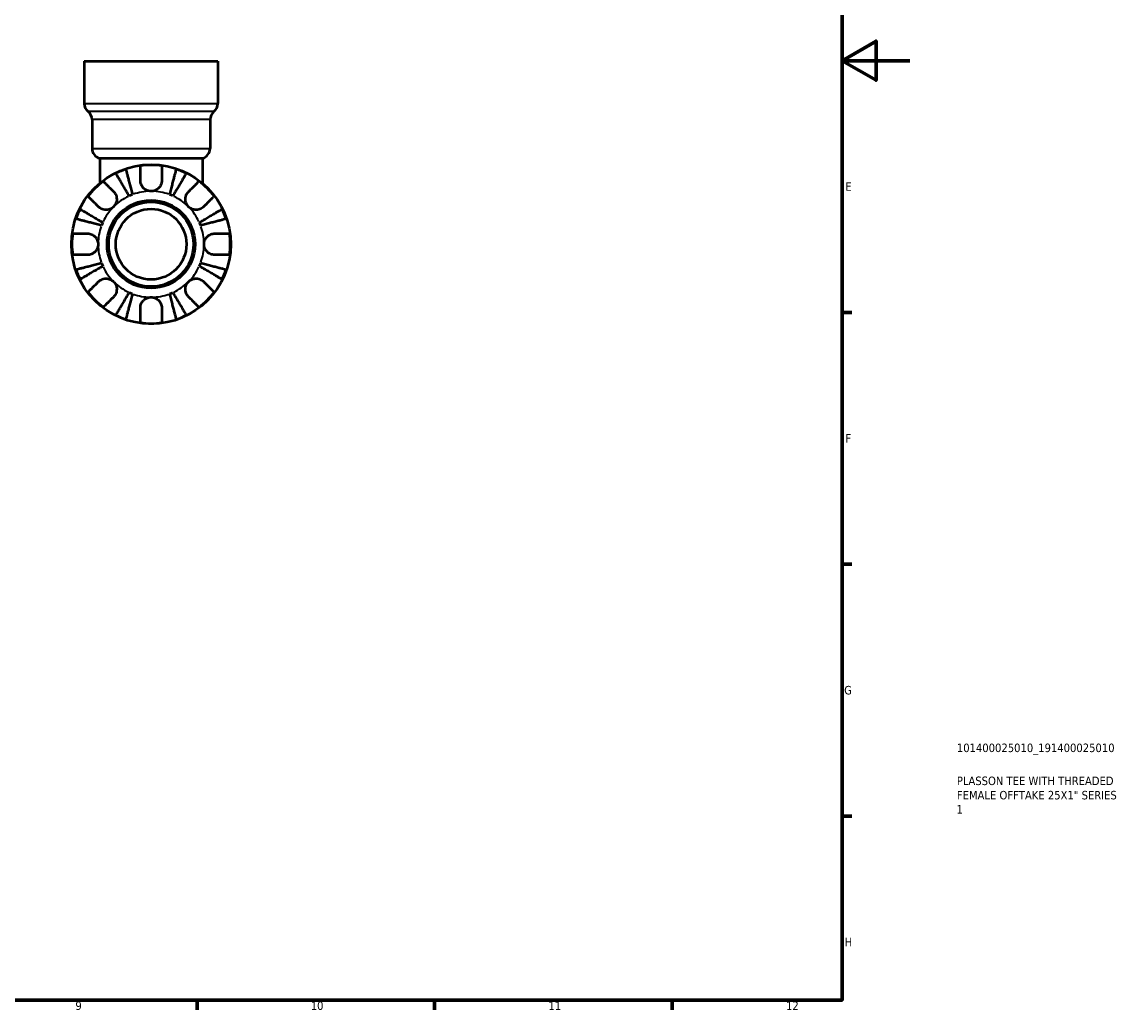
# Model space of a CAD drawing. Header units: millimetres. Extents: x 0 to 905, y 0 to 693.
# Tile 8 of 10: x 579 to 905, y 17 to 308. Entities that reach past the tile are written whole.
import ezdxf

# ---------------------------------------------------------------- set-up
doc = ezdxf.new("R2010")
doc.units = ezdxf.units.MM
for name, color, linetype, lineweight in [('Border (ISO)', 7, 'Continuous', 70), ('Title (ISO)', 7, 'Continuous', 50), ('Visible (ISO)', 7, 'Continuous', 50), ('Visible Narrow (ISO)', 7, 'Continuous', 35)]:
    doc.layers.add(name, color=color, linetype=linetype, lineweight=lineweight)
doc.styles.add('Note Text (ISO)', font='tahoma.ttf')

# ---------------------------------------------------------------- blocks, each defined once
blk = doc.blocks.new('Borders Default Border')
at = {"layer": 'Border (ISO)'}
for p, q in [((821, 222.75), (823.9, 222.75)), ((821, 148.5), (823.9, 148.5)), ((821, 74.25), (823.9, 74.25)), ((630.75, 20), (630.75, 17.1)), ((700.83, 20), (700.83, 17.1)), ((770.92, 20), (770.92, 17.1))]:
    blk.add_line(p, q, dxfattribs=at)
at = {"layer": 'Border (ISO)', "flags": 128}
for points in [[(20, 20), (20, 574), (821, 574), (821, 20), (20, 20)], [(841, 297), (821, 297), (831, 302.77), (831, 291.23), (821, 297)]]:
    blk.add_lwpolyline(points, dxfattribs=at)
at = {"layer": 'Border (ISO)', "color": 232, "true_color": 0xca0064, "char_height": 2.5, "attachment_point": 7, "style": 'Note Text (ISO)'}
for s, insert in [('E', (821.94, 258.63)), ('F', (822, 184.38)), ('G', (821.61, 110.08)), ('H', (821.74, 35.88)), ('9', (594.88, 17.05)), ('10', (664.29, 17.05)), ('11', (734.37, 17.1)), ('12', (804.46, 17.1))]:
    blk.add_mtext(s, dxfattribs=dict(at, insert=insert))
blk = doc.blocks.new('Title Blocks ISO')
at = {"layer": 'Title (ISO)', "color": 232, "true_color": 0xca0064, "style": 'Note Text (ISO)'}
for tag, p in [('PART_NUMBER_001', (33.84, 73.13)), ('DESCRIPTION_001', (33.84, 63.4)), ('DESCRIPTION_002', (33.84, 59.18)), ('DESCRIPTION_003', (33.71, 55))]:
    blk.add_attdef(tag, p, '', height=2.5, dxfattribs=at)

msp = doc.modelspace()

# ---------------------------------------------------------------- linework, layer by layer
at = {"layer": 'Visible (ISO)'}
for p, q in [((597.512, 296.877), (636.89, 296.877)), ((597.512, 296.877), (597.512, 284.339)), ((636.89, 296.877), (636.89, 284.339)), ((599.783, 279.61), (599.783, 271.14)), ((634.618, 279.61), (634.618, 271.14)), ((602.055, 268.207), (632.346, 268.207)), ((602.055, 268.207), (602.055, 260.846)), ((632.346, 268.207), (632.346, 260.846))]:
    msp.add_line(p, q, dxfattribs=at)
for radius in [23.5, 12.97, 12.5, 10.417]:
    msp.add_circle((617.201, 242.877), radius, dxfattribs=at)
for centre, radius, start, end in [((600.541, 284.339), 3.029, 180, 231.31781), ((633.861, 284.339), 3.029, 308.68219, 0), ((596.754, 279.61), 3.029, 0, 51.31781), ((637.647, 279.61), 3.029, 128.68219, 180), ((602.812, 271.14), 3.029, 180, 255.52249), ((631.589, 271.14), 3.029, 284.47751, 0), ((617.201, 242.877), 23.341, 108.62342, 116.37658), ((617.201, 242.877), 23.341, 82.24391, 97.75609), ((617.201, 242.877), 23.341, 63.62342, 71.37658), ((617.201, 242.877), 23.341, 127.24391, 142.75609), ((617.201, 242.877), 23.341, 37.24391, 52.75609), ((617.201, 242.877), 15.625, 110.66622, 114.33378), ((617.201, 242.877), 15.625, 65.66622, 69.33378), ((617.201, 242.877), 23.341, 153.62342, 161.37658), ((617.201, 242.877), 23.341, 18.62342, 26.37658), ((617.201, 242.877), 15.625, 155.66622, 159.33378), ((617.201, 242.877), 15.625, 20.66622, 24.33378), ((617.201, 242.877), 23.341, 172.24391, 187.75609), ((617.201, 242.877), 23.341, 352.24391, 7.75609), ((617.201, 242.877), 23.341, 198.62342, 206.37658), ((617.201, 242.877), 15.625, 200.66622, 204.33378), ((617.201, 242.877), 15.625, 335.66622, 339.33378), ((617.201, 242.877), 23.341, 333.62342, 341.37658), ((617.201, 242.877), 23.341, 217.24391, 232.75609), ((617.201, 242.877), 15.625, 245.66622, 249.33378), ((617.201, 242.877), 15.625, 290.66622, 294.33378), ((617.201, 242.877), 23.341, 307.24391, 322.75609), ((617.201, 242.877), 23.341, 243.62342, 251.37658), ((617.201, 242.877), 23.341, 288.62342, 296.37658), ((617.201, 242.877), 23.341, 262.24391, 277.75609)]:
    msp.add_arc(centre, radius, start, end, dxfattribs=at)
for points, knots in [([(610.762, 257.114), (610.514, 257.536), (610.243, 257.996), (609.712, 258.898), (609.452, 259.339), (608.994, 260.116), (608.754, 260.524), (608.305, 261.286), (608.097, 261.639), (607.747, 262.233), (607.574, 262.527), (607.275, 263.035), (607.149, 263.249), (606.962, 263.565), (606.884, 263.699), (606.831, 263.788)], [3.5133937, 3.5133937, 3.5133937, 3.5133937, 3.6601181, 3.6601181, 3.8068425, 3.8068425, 3.9529976, 3.9529976, 4.0991526, 4.0991526, 4.2449679, 4.2449679, 4.3907831, 4.3907831, 4.5326305, 4.5326305, 4.5326305, 4.5326305]), ([(609.747, 264.996), (609.773, 264.896), (609.812, 264.746), (609.904, 264.39), (609.966, 264.15), (610.113, 263.579), (610.199, 263.248), (610.371, 262.582), (610.474, 262.184), (610.695, 261.328), (610.814, 260.87), (611.04, 259.996), (611.168, 259.501), (611.43, 258.488), (611.564, 257.971), (611.686, 257.497)], [0.1494024, 0.1494024, 0.1494024, 0.1494024, 0.2912498, 0.2912498, 0.4370651, 0.4370651, 0.5828803, 0.5828803, 0.7290354, 0.7290354, 0.8751905, 0.8751905, 1.0219149, 1.0219149, 1.1686392, 1.1686392, 1.1686392, 1.1686392]), ([(614.051, 261.652), (614.051, 261.986), (614.051, 262.322), (614.051, 263.089), (614.051, 263.503), (614.051, 264.196), (614.051, 264.538), (614.051, 265.13), (614.051, 265.379), (614.051, 265.746), (614.051, 265.901), (614.051, 266.005)], [3.89239507, 3.89239507, 3.89239507, 3.89239507, 3.99831093, 3.99831093, 4.14541915, 4.14541915, 4.2913159, 4.2913159, 4.43721264, 4.43721264, 4.57824766, 4.57824766, 4.57824766, 4.57824766]), ([(620.351, 266.005), (620.351, 265.901), (620.351, 265.746), (620.351, 265.379), (620.351, 265.13), (620.351, 264.538), (620.351, 264.196), (620.351, 263.503), (620.351, 263.089), (620.351, 262.322), (620.351, 261.986), (620.351, 261.652)], [0.14941001, 0.14941001, 0.14941001, 0.14941001, 0.29044502, 0.29044502, 0.43634177, 0.43634177, 0.58223851, 0.58223851, 0.72934673, 0.72934673, 0.83526259, 0.83526259, 0.83526259, 0.83526259]), ([(622.715, 257.497), (622.838, 257.971), (622.971, 258.488), (623.233, 259.501), (623.362, 259.996), (623.587, 260.87), (623.706, 261.328), (623.927, 262.184), (624.03, 262.582), (624.203, 263.248), (624.288, 263.579), (624.436, 264.15), (624.498, 264.39), (624.59, 264.746), (624.629, 264.896), (624.655, 264.996)], [3.5133937, 3.5133937, 3.5133937, 3.5133937, 3.6601181, 3.6601181, 3.8068425, 3.8068425, 3.9529976, 3.9529976, 4.0991526, 4.0991526, 4.2449679, 4.2449679, 4.3907831, 4.3907831, 4.5326305, 4.5326305, 4.5326305, 4.5326305]), ([(627.57, 263.788), (627.518, 263.699), (627.439, 263.565), (627.252, 263.249), (627.127, 263.035), (626.828, 262.527), (626.654, 262.233), (626.304, 261.639), (626.096, 261.286), (625.647, 260.524), (625.407, 260.116), (624.949, 259.339), (624.689, 258.898), (624.158, 257.996), (623.887, 257.536), (623.639, 257.114)], [0.1494024, 0.1494024, 0.1494024, 0.1494024, 0.2912498, 0.2912498, 0.4370651, 0.4370651, 0.5828803, 0.5828803, 0.7290354, 0.7290354, 0.8751905, 0.8751905, 1.0219149, 1.0219149, 1.1686392, 1.1686392, 1.1686392, 1.1686392]), ([(603.075, 261.458), (603.148, 261.385), (603.257, 261.275), (603.517, 261.016), (603.693, 260.84), (604.111, 260.421), (604.354, 260.179), (604.844, 259.689), (605.136, 259.396), (605.678, 258.855), (605.917, 258.616), (606.152, 258.381)], [0.14941001, 0.14941001, 0.14941001, 0.14941001, 0.29044502, 0.29044502, 0.43634177, 0.43634177, 0.58223851, 0.58223851, 0.72934673, 0.72934673, 0.83526259, 0.83526259, 0.83526259, 0.83526259]), ([(617.201, 258.502), (616.95, 258.502), (616.701, 258.532), (616.19, 258.656), (615.932, 258.756), (615.335, 259.082), (615.023, 259.342), (614.596, 259.861), (614.453, 260.089), (614.27, 260.485), (614.212, 260.644), (614.125, 260.954), (614.095, 261.105), (614.059, 261.388), (614.051, 261.521), (614.051, 261.652)], [0, 0, 0, 0, 0.07514839, 0.07514839, 0.15775683, 0.15775683, 0.27887104, 0.27887104, 0.36056434, 0.36056434, 0.41315921, 0.41315921, 0.46174689, 0.46174689, 0.50485698, 0.50485698, 0.50485698, 0.50485698]), ([(620.351, 261.652), (620.351, 261.64), (620.351, 261.628), (620.348, 261.446), (620.333, 261.275), (620.276, 260.955), (620.239, 260.807), (620.132, 260.484), (620.057, 260.311), (619.812, 259.861), (619.613, 259.6), (619.095, 259.107), (618.769, 258.894), (618.029, 258.585), (617.617, 258.502), (617.201, 258.502)], [-0.51072287, -0.51072287, -0.51072287, -0.51072287, -0.50653573, -0.50653573, -0.4498196, -0.4498196, -0.40070764, -0.40070764, -0.34173664, -0.34173664, -0.24159774, -0.24159774, -0.12498377, -0.12498377, 0, 0, 0, 0]), ([(628.249, 258.381), (628.485, 258.616), (628.723, 258.855), (629.265, 259.396), (629.558, 259.689), (630.047, 260.179), (630.29, 260.421), (630.708, 260.84), (630.884, 261.016), (631.144, 261.275), (631.254, 261.385), (631.327, 261.458)], [3.89239507, 3.89239507, 3.89239507, 3.89239507, 3.99831093, 3.99831093, 4.14541915, 4.14541915, 4.2913159, 4.2913159, 4.43721264, 4.43721264, 4.57824766, 4.57824766, 4.57824766, 4.57824766]), ([(606.152, 258.381), (606.238, 258.295), (606.32, 258.203), (606.522, 257.947), (606.633, 257.776), (606.824, 257.402), (606.903, 257.202), (607.041, 256.703), (607.08, 256.402), (607.067, 255.706), (606.987, 255.318), (606.679, 254.57), (606.447, 254.22), (606.152, 253.926)], [-0.50766593, -0.50766593, -0.50766593, -0.50766593, -0.46718991, -0.46718991, -0.40200215, -0.40200215, -0.33506637, -0.33506637, -0.24300458, -0.24300458, -0.12488859, -0.12488859, 0, 0, 0, 0]), ([(628.249, 253.926), (628.093, 254.082), (627.955, 254.253), (627.706, 254.635), (627.601, 254.846), (627.403, 255.386), (627.338, 255.721), (627.319, 256.377), (627.357, 256.691), (627.498, 257.201), (627.577, 257.402), (627.768, 257.775), (627.879, 257.947), (628.081, 258.202), (628.163, 258.294), (628.249, 258.381)], [0, 0, 0, 0, 0.06608139, 0.06608139, 0.13667451, 0.13667451, 0.23873403, 0.23873403, 0.33457773, 0.33457773, 0.40157847, 0.40157847, 0.46685307, 0.46685307, 0.50745344, 0.50745344, 0.50745344, 0.50745344]), ([(601.697, 253.926), (601.462, 254.162), (601.224, 254.4), (600.682, 254.942), (600.389, 255.234), (599.899, 255.724), (599.657, 255.967), (599.238, 256.385), (599.063, 256.561), (598.803, 256.821), (598.693, 256.93), (598.62, 257.004)], [3.89239507, 3.89239507, 3.89239507, 3.89239507, 3.99831093, 3.99831093, 4.14541915, 4.14541915, 4.2913159, 4.2913159, 4.43721264, 4.43721264, 4.57824766, 4.57824766, 4.57824766, 4.57824766]), ([(606.152, 253.926), (605.996, 253.77), (605.825, 253.631), (605.443, 253.383), (605.232, 253.278), (604.692, 253.079), (604.357, 253.015), (603.701, 252.995), (603.387, 253.034), (602.877, 253.175), (602.676, 253.254), (602.303, 253.445), (602.131, 253.556), (601.876, 253.758), (601.784, 253.84), (601.697, 253.926)], [0, 0, 0, 0, 0.06608139, 0.06608139, 0.13667451, 0.13667451, 0.23873403, 0.23873403, 0.33457773, 0.33457773, 0.40157847, 0.40157847, 0.46685307, 0.46685307, 0.50745344, 0.50745344, 0.50745344, 0.50745344]), ([(632.704, 253.926), (632.618, 253.84), (632.526, 253.758), (632.27, 253.556), (632.099, 253.445), (631.726, 253.254), (631.525, 253.175), (631.026, 253.037), (630.725, 252.998), (630.029, 253.011), (629.641, 253.091), (628.893, 253.399), (628.544, 253.632), (628.249, 253.926)], [-0.50766593, -0.50766593, -0.50766593, -0.50766593, -0.46718991, -0.46718991, -0.40200215, -0.40200215, -0.33506637, -0.33506637, -0.24300458, -0.24300458, -0.12488859, -0.12488859, 0, 0, 0, 0]), ([(635.782, 257.004), (635.708, 256.93), (635.599, 256.821), (635.339, 256.561), (635.163, 256.385), (634.745, 255.967), (634.502, 255.724), (634.012, 255.234), (633.72, 254.942), (633.178, 254.4), (632.94, 254.162), (632.704, 253.926)], [0.14941001, 0.14941001, 0.14941001, 0.14941001, 0.29044502, 0.29044502, 0.43634177, 0.43634177, 0.58223851, 0.58223851, 0.72934673, 0.72934673, 0.83526259, 0.83526259, 0.83526259, 0.83526259]), ([(596.29, 253.247), (596.379, 253.195), (596.513, 253.116), (596.829, 252.929), (597.043, 252.804), (597.551, 252.504), (597.845, 252.331), (598.439, 251.981), (598.792, 251.773), (599.554, 251.324), (599.962, 251.084), (600.739, 250.626), (601.181, 250.366), (602.082, 249.835), (602.542, 249.564), (602.964, 249.316)], [0.1494024, 0.1494024, 0.1494024, 0.1494024, 0.2912498, 0.2912498, 0.4370651, 0.4370651, 0.5828803, 0.5828803, 0.7290354, 0.7290354, 0.8751905, 0.8751905, 1.0219149, 1.0219149, 1.1686392, 1.1686392, 1.1686392, 1.1686392]), ([(631.438, 249.316), (631.859, 249.564), (632.319, 249.835), (633.221, 250.366), (633.662, 250.626), (634.439, 251.084), (634.847, 251.324), (635.609, 251.773), (635.963, 251.981), (636.556, 252.331), (636.851, 252.504), (637.359, 252.804), (637.572, 252.929), (637.889, 253.116), (638.023, 253.195), (638.112, 253.247)], [3.5133937, 3.5133937, 3.5133937, 3.5133937, 3.6601181, 3.6601181, 3.8068425, 3.8068425, 3.9529976, 3.9529976, 4.0991526, 4.0991526, 4.2449679, 4.2449679, 4.3907831, 4.3907831, 4.5326305, 4.5326305, 4.5326305, 4.5326305]), ([(602.581, 248.392), (602.108, 248.514), (601.59, 248.648), (600.578, 248.91), (600.082, 249.038), (599.208, 249.264), (598.75, 249.383), (597.894, 249.604), (597.497, 249.707), (596.83, 249.879), (596.499, 249.965), (595.928, 250.112), (595.688, 250.175), (595.333, 250.266), (595.182, 250.305), (595.082, 250.331)], [3.5133937, 3.5133937, 3.5133937, 3.5133937, 3.6601181, 3.6601181, 3.8068425, 3.8068425, 3.9529976, 3.9529976, 4.0991526, 4.0991526, 4.2449679, 4.2449679, 4.3907831, 4.3907831, 4.5326305, 4.5326305, 4.5326305, 4.5326305]), ([(639.319, 250.331), (639.219, 250.305), (639.069, 250.266), (638.713, 250.175), (638.473, 250.112), (637.902, 249.965), (637.572, 249.879), (636.905, 249.707), (636.507, 249.604), (635.651, 249.383), (635.193, 249.264), (634.32, 249.038), (633.824, 248.91), (632.811, 248.648), (632.294, 248.514), (631.82, 248.392)], [0.1494024, 0.1494024, 0.1494024, 0.1494024, 0.2912498, 0.2912498, 0.4370651, 0.4370651, 0.5828803, 0.5828803, 0.7290354, 0.7290354, 0.8751905, 0.8751905, 1.0219149, 1.0219149, 1.1686392, 1.1686392, 1.1686392, 1.1686392]), ([(594.073, 246.027), (594.177, 246.027), (594.332, 246.027), (594.699, 246.027), (594.948, 246.027), (595.54, 246.027), (595.883, 246.027), (596.575, 246.027), (596.989, 246.027), (597.756, 246.027), (598.093, 246.027), (598.426, 246.027)], [0.14941001, 0.14941001, 0.14941001, 0.14941001, 0.29044502, 0.29044502, 0.43634177, 0.43634177, 0.58223851, 0.58223851, 0.72934673, 0.72934673, 0.83526259, 0.83526259, 0.83526259, 0.83526259]), ([(598.426, 246.027), (598.557, 246.027), (598.689, 246.019), (599.014, 245.978), (599.207, 245.936), (599.596, 245.809), (599.79, 245.725), (600.239, 245.471), (600.481, 245.284), (600.965, 244.782), (601.182, 244.452), (601.493, 243.706), (601.576, 243.294), (601.576, 242.877)], [-0.50816407, -0.50816407, -0.50816407, -0.50816407, -0.46460526, -0.46460526, -0.40154747, -0.40154747, -0.3356183, -0.3356183, -0.24286964, -0.24286964, -0.12490659, -0.12490659, 0, 0, 0, 0]), ([(632.826, 242.877), (632.826, 243.097), (632.849, 243.316), (632.943, 243.759), (633.017, 243.983), (633.286, 244.568), (633.529, 244.902), (634.04, 245.379), (634.276, 245.545), (634.714, 245.771), (634.904, 245.847), (635.294, 245.96), (635.492, 245.996), (635.785, 246.023), (635.881, 246.027), (635.976, 246.027)], [-2.17667965, -2.17667965, -2.17667965, -2.17667965, -2.11086653, -2.11086653, -2.04055216, -2.04055216, -1.91738302, -1.91738302, -1.82942275, -1.82942275, -1.76558177, -1.76558177, -1.70117883, -1.70117883, -1.66961913, -1.66961913, -1.66961913, -1.66961913]), ([(635.976, 246.027), (636.309, 246.027), (636.646, 246.027), (637.412, 246.027), (637.826, 246.027), (638.519, 246.027), (638.862, 246.027), (639.453, 246.027), (639.702, 246.027), (640.069, 246.027), (640.225, 246.027), (640.328, 246.027)], [3.89239507, 3.89239507, 3.89239507, 3.89239507, 3.99831093, 3.99831093, 4.14541915, 4.14541915, 4.2913159, 4.2913159, 4.43721264, 4.43721264, 4.57824766, 4.57824766, 4.57824766, 4.57824766]), ([(601.576, 242.877), (601.576, 242.658), (601.553, 242.439), (601.459, 241.995), (601.385, 241.772), (601.115, 241.187), (600.873, 240.853), (600.362, 240.376), (600.125, 240.21), (599.687, 239.984), (599.497, 239.908), (599.107, 239.795), (598.91, 239.759), (598.617, 239.732), (598.521, 239.727), (598.426, 239.727)], [-2.17667965, -2.17667965, -2.17667965, -2.17667965, -2.11086653, -2.11086653, -2.04055216, -2.04055216, -1.91738302, -1.91738302, -1.82942275, -1.82942275, -1.76558177, -1.76558177, -1.70117883, -1.70117883, -1.66961913, -1.66961913, -1.66961913, -1.66961913]), ([(635.976, 239.727), (635.845, 239.727), (635.713, 239.736), (635.387, 239.777), (635.194, 239.819), (634.805, 239.945), (634.611, 240.03), (634.162, 240.284), (633.92, 240.471), (633.436, 240.973), (633.219, 241.303), (632.908, 242.049), (632.826, 242.461), (632.826, 242.877)], [-0.50816407, -0.50816407, -0.50816407, -0.50816407, -0.46460526, -0.46460526, -0.40154747, -0.40154747, -0.3356183, -0.3356183, -0.24286964, -0.24286964, -0.12490659, -0.12490659, 0, 0, 0, 0]), ([(598.426, 239.727), (598.093, 239.727), (597.756, 239.727), (596.989, 239.727), (596.575, 239.727), (595.883, 239.727), (595.54, 239.727), (594.948, 239.727), (594.699, 239.727), (594.332, 239.727), (594.177, 239.727), (594.073, 239.727)], [3.89239507, 3.89239507, 3.89239507, 3.89239507, 3.99831093, 3.99831093, 4.14541915, 4.14541915, 4.2913159, 4.2913159, 4.43721264, 4.43721264, 4.57824766, 4.57824766, 4.57824766, 4.57824766]), ([(640.328, 239.727), (640.225, 239.727), (640.069, 239.727), (639.702, 239.727), (639.453, 239.727), (638.862, 239.727), (638.519, 239.727), (637.826, 239.727), (637.412, 239.727), (636.646, 239.727), (636.309, 239.727), (635.976, 239.727)], [0.14941001, 0.14941001, 0.14941001, 0.14941001, 0.29044502, 0.29044502, 0.43634177, 0.43634177, 0.58223851, 0.58223851, 0.72934673, 0.72934673, 0.83526259, 0.83526259, 0.83526259, 0.83526259]), ([(595.082, 235.424), (595.182, 235.45), (595.333, 235.488), (595.688, 235.58), (595.928, 235.642), (596.499, 235.79), (596.83, 235.876), (597.497, 236.048), (597.894, 236.151), (598.75, 236.372), (599.208, 236.491), (600.082, 236.717), (600.578, 236.845), (601.59, 237.107), (602.108, 237.241), (602.581, 237.363)], [0.1494024, 0.1494024, 0.1494024, 0.1494024, 0.2912498, 0.2912498, 0.4370651, 0.4370651, 0.5828803, 0.5828803, 0.7290354, 0.7290354, 0.8751905, 0.8751905, 1.0219149, 1.0219149, 1.1686392, 1.1686392, 1.1686392, 1.1686392]), ([(602.964, 236.439), (602.542, 236.191), (602.082, 235.92), (601.181, 235.389), (600.739, 235.129), (599.962, 234.671), (599.554, 234.431), (598.792, 233.982), (598.439, 233.774), (597.845, 233.424), (597.551, 233.251), (597.043, 232.951), (596.829, 232.826), (596.513, 232.639), (596.379, 232.56), (596.29, 232.508)], [3.5133937, 3.5133937, 3.5133937, 3.5133937, 3.6601181, 3.6601181, 3.8068425, 3.8068425, 3.9529976, 3.9529976, 4.0991526, 4.0991526, 4.2449679, 4.2449679, 4.3907831, 4.3907831, 4.5326305, 4.5326305, 4.5326305, 4.5326305]), ([(638.112, 232.508), (638.023, 232.56), (637.889, 232.639), (637.572, 232.826), (637.359, 232.951), (636.851, 233.251), (636.556, 233.424), (635.963, 233.774), (635.609, 233.982), (634.847, 234.431), (634.439, 234.671), (633.662, 235.129), (633.221, 235.389), (632.319, 235.92), (631.859, 236.191), (631.438, 236.439)], [0.1494024, 0.1494024, 0.1494024, 0.1494024, 0.2912498, 0.2912498, 0.4370651, 0.4370651, 0.5828803, 0.5828803, 0.7290354, 0.7290354, 0.8751905, 0.8751905, 1.0219149, 1.0219149, 1.1686392, 1.1686392, 1.1686392, 1.1686392]), ([(631.82, 237.363), (632.294, 237.241), (632.811, 237.107), (633.824, 236.845), (634.32, 236.717), (635.193, 236.491), (635.651, 236.372), (636.507, 236.151), (636.905, 236.048), (637.572, 235.876), (637.902, 235.79), (638.473, 235.642), (638.713, 235.58), (639.069, 235.488), (639.219, 235.45), (639.319, 235.424)], [3.5133937, 3.5133937, 3.5133937, 3.5133937, 3.6601181, 3.6601181, 3.8068425, 3.8068425, 3.9529976, 3.9529976, 4.0991526, 4.0991526, 4.2449679, 4.2449679, 4.3907831, 4.3907831, 4.5326305, 4.5326305, 4.5326305, 4.5326305]), ([(598.62, 228.751), (598.693, 228.824), (598.803, 228.934), (599.063, 229.194), (599.238, 229.37), (599.657, 229.788), (599.899, 230.031), (600.389, 230.52), (600.682, 230.813), (601.224, 231.355), (601.462, 231.593), (601.697, 231.829)], [0.14941001, 0.14941001, 0.14941001, 0.14941001, 0.29044502, 0.29044502, 0.43634177, 0.43634177, 0.58223851, 0.58223851, 0.72934673, 0.72934673, 0.83526259, 0.83526259, 0.83526259, 0.83526259]), ([(601.697, 231.829), (601.784, 231.915), (601.876, 231.997), (602.131, 232.199), (602.302, 232.31), (602.676, 232.501), (602.876, 232.58), (603.375, 232.718), (603.676, 232.757), (604.373, 232.744), (604.76, 232.664), (605.508, 232.356), (605.858, 232.123), (606.152, 231.829)], [-0.50766593, -0.50766593, -0.50766593, -0.50766593, -0.46718991, -0.46718991, -0.40200215, -0.40200215, -0.33506637, -0.33506637, -0.24300458, -0.24300458, -0.12488859, -0.12488859, 0, 0, 0, 0]), ([(606.152, 231.829), (606.308, 231.673), (606.447, 231.502), (606.695, 231.119), (606.8, 230.908), (606.999, 230.369), (607.063, 230.034), (607.083, 229.378), (607.044, 229.064), (606.903, 228.553), (606.824, 228.353), (606.633, 227.98), (606.522, 227.808), (606.321, 227.553), (606.238, 227.46), (606.152, 227.374)], [0, 0, 0, 0, 0.06608139, 0.06608139, 0.13667451, 0.13667451, 0.23873403, 0.23873403, 0.33457773, 0.33457773, 0.40157847, 0.40157847, 0.46685307, 0.46685307, 0.50745344, 0.50745344, 0.50745344, 0.50745344]), ([(628.249, 227.374), (628.163, 227.46), (628.081, 227.552), (627.879, 227.808), (627.769, 227.979), (627.577, 228.352), (627.498, 228.553), (627.36, 229.052), (627.322, 229.353), (627.334, 230.049), (627.414, 230.437), (627.722, 231.185), (627.955, 231.535), (628.249, 231.829)], [-0.50766593, -0.50766593, -0.50766593, -0.50766593, -0.46718991, -0.46718991, -0.40200215, -0.40200215, -0.33506637, -0.33506637, -0.24300458, -0.24300458, -0.12488859, -0.12488859, 0, 0, 0, 0]), ([(628.249, 231.829), (628.405, 231.985), (628.577, 232.124), (628.959, 232.372), (629.17, 232.477), (629.709, 232.676), (630.045, 232.74), (630.7, 232.76), (631.014, 232.721), (631.525, 232.58), (631.725, 232.501), (632.099, 232.31), (632.27, 232.199), (632.526, 231.997), (632.618, 231.915), (632.704, 231.829)], [0, 0, 0, 0, 0.06608139, 0.06608139, 0.13667451, 0.13667451, 0.23873403, 0.23873403, 0.33457773, 0.33457773, 0.40157847, 0.40157847, 0.46685307, 0.46685307, 0.50745344, 0.50745344, 0.50745344, 0.50745344]), ([(632.704, 231.829), (632.94, 231.593), (633.178, 231.355), (633.72, 230.813), (634.012, 230.52), (634.502, 230.031), (634.745, 229.788), (635.163, 229.37), (635.339, 229.194), (635.599, 228.934), (635.708, 228.824), (635.782, 228.751)], [3.89239507, 3.89239507, 3.89239507, 3.89239507, 3.99831093, 3.99831093, 4.14541915, 4.14541915, 4.2913159, 4.2913159, 4.43721264, 4.43721264, 4.57824766, 4.57824766, 4.57824766, 4.57824766]), ([(606.831, 221.967), (606.884, 222.056), (606.962, 222.19), (607.149, 222.506), (607.275, 222.72), (607.574, 223.228), (607.747, 223.522), (608.097, 224.116), (608.305, 224.469), (608.754, 225.231), (608.994, 225.639), (609.452, 226.416), (609.712, 226.857), (610.243, 227.759), (610.514, 228.219), (610.762, 228.641)], [0.1494024, 0.1494024, 0.1494024, 0.1494024, 0.2912498, 0.2912498, 0.4370651, 0.4370651, 0.5828803, 0.5828803, 0.7290354, 0.7290354, 0.8751905, 0.8751905, 1.0219149, 1.0219149, 1.1686392, 1.1686392, 1.1686392, 1.1686392]), ([(611.686, 228.258), (611.564, 227.784), (611.43, 227.267), (611.168, 226.254), (611.04, 225.759), (610.814, 224.885), (610.695, 224.427), (610.474, 223.571), (610.371, 223.173), (610.199, 222.507), (610.113, 222.176), (609.966, 221.605), (609.904, 221.365), (609.812, 221.009), (609.773, 220.859), (609.747, 220.759)], [3.5133937, 3.5133937, 3.5133937, 3.5133937, 3.6601181, 3.6601181, 3.8068425, 3.8068425, 3.9529976, 3.9529976, 4.0991526, 4.0991526, 4.2449679, 4.2449679, 4.3907831, 4.3907831, 4.5326305, 4.5326305, 4.5326305, 4.5326305]), ([(624.655, 220.759), (624.629, 220.859), (624.59, 221.009), (624.498, 221.365), (624.436, 221.605), (624.288, 222.176), (624.203, 222.507), (624.03, 223.173), (623.927, 223.571), (623.706, 224.427), (623.587, 224.885), (623.362, 225.759), (623.233, 226.254), (622.971, 227.267), (622.838, 227.784), (622.715, 228.258)], [0.1494024, 0.1494024, 0.1494024, 0.1494024, 0.2912498, 0.2912498, 0.4370651, 0.4370651, 0.5828803, 0.5828803, 0.7290354, 0.7290354, 0.8751905, 0.8751905, 1.0219149, 1.0219149, 1.1686392, 1.1686392, 1.1686392, 1.1686392]), ([(623.639, 228.641), (623.887, 228.219), (624.158, 227.759), (624.689, 226.857), (624.949, 226.416), (625.407, 225.639), (625.647, 225.231), (626.096, 224.469), (626.304, 224.116), (626.654, 223.522), (626.828, 223.228), (627.127, 222.72), (627.252, 222.506), (627.439, 222.19), (627.518, 222.056), (627.57, 221.967)], [3.5133937, 3.5133937, 3.5133937, 3.5133937, 3.6601181, 3.6601181, 3.8068425, 3.8068425, 3.9529976, 3.9529976, 4.0991526, 4.0991526, 4.2449679, 4.2449679, 4.3907831, 4.3907831, 4.5326305, 4.5326305, 4.5326305, 4.5326305]), ([(606.152, 227.374), (605.917, 227.139), (605.678, 226.9), (605.136, 226.358), (604.844, 226.066), (604.354, 225.576), (604.111, 225.333), (603.693, 224.915), (603.517, 224.739), (603.257, 224.479), (603.148, 224.37), (603.075, 224.297)], [3.89239507, 3.89239507, 3.89239507, 3.89239507, 3.99831093, 3.99831093, 4.14541915, 4.14541915, 4.2913159, 4.2913159, 4.43721264, 4.43721264, 4.57824766, 4.57824766, 4.57824766, 4.57824766]), ([(614.051, 224.102), (614.051, 224.233), (614.059, 224.366), (614.1, 224.691), (614.143, 224.884), (614.269, 225.273), (614.354, 225.467), (614.608, 225.916), (614.794, 226.158), (615.297, 226.642), (615.627, 226.859), (616.372, 227.17), (616.784, 227.252), (617.201, 227.252)], [-0.50816407, -0.50816407, -0.50816407, -0.50816407, -0.46460526, -0.46460526, -0.40154747, -0.40154747, -0.3356183, -0.3356183, -0.24286964, -0.24286964, -0.12490659, -0.12490659, 0, 0, 0, 0]), ([(617.201, 227.252), (617.42, 227.252), (617.639, 227.23), (618.083, 227.136), (618.306, 227.062), (618.891, 226.792), (619.226, 226.55), (619.702, 226.039), (619.868, 225.802), (620.094, 225.364), (620.17, 225.174), (620.283, 224.784), (620.32, 224.586), (620.346, 224.293), (620.351, 224.198), (620.351, 224.102)], [-2.17667965, -2.17667965, -2.17667965, -2.17667965, -2.11086653, -2.11086653, -2.04055216, -2.04055216, -1.91738302, -1.91738302, -1.82942275, -1.82942275, -1.76558177, -1.76558177, -1.70117883, -1.70117883, -1.66961913, -1.66961913, -1.66961913, -1.66961913]), ([(631.327, 224.297), (631.254, 224.37), (631.144, 224.479), (630.884, 224.739), (630.708, 224.915), (630.29, 225.333), (630.047, 225.576), (629.558, 226.066), (629.265, 226.358), (628.723, 226.9), (628.485, 227.139), (628.249, 227.374)], [0.14941001, 0.14941001, 0.14941001, 0.14941001, 0.29044502, 0.29044502, 0.43634177, 0.43634177, 0.58223851, 0.58223851, 0.72934673, 0.72934673, 0.83526259, 0.83526259, 0.83526259, 0.83526259]), ([(614.051, 219.75), (614.051, 219.854), (614.051, 220.009), (614.051, 220.376), (614.051, 220.625), (614.051, 221.217), (614.051, 221.559), (614.051, 222.252), (614.051, 222.666), (614.051, 223.433), (614.051, 223.769), (614.051, 224.102)], [0.14941001, 0.14941001, 0.14941001, 0.14941001, 0.29044502, 0.29044502, 0.43634177, 0.43634177, 0.58223851, 0.58223851, 0.72934673, 0.72934673, 0.83526259, 0.83526259, 0.83526259, 0.83526259]), ([(620.351, 224.102), (620.351, 223.769), (620.351, 223.433), (620.351, 222.666), (620.351, 222.252), (620.351, 221.559), (620.351, 221.217), (620.351, 220.625), (620.351, 220.376), (620.351, 220.009), (620.351, 219.854), (620.351, 219.75)], [3.89239507, 3.89239507, 3.89239507, 3.89239507, 3.99831093, 3.99831093, 4.14541915, 4.14541915, 4.2913159, 4.2913159, 4.43721264, 4.43721264, 4.57824766, 4.57824766, 4.57824766, 4.57824766])]:
    msp.add_open_spline(points, degree=3, knots=knots, dxfattribs=at)
at = {"layer": 'Visible Narrow (ISO)'}
for p, q in [((597.754, 284.339), (636.647, 284.339)), ((635.526, 281.974), (598.876, 281.974)), ((634.404, 279.61), (599.998, 279.61)), ((599.998, 271.14), (634.404, 271.14))]:
    msp.add_line(p, q, dxfattribs=at)
for start, end in [(91.03331, 109.63291), (70.36709, 88.96669), (115.36709, 133.96669), (46.03331, 64.63291), (136.03331, 154.63291), (25.36709, 43.96669), (160.36709, 178.96669), (1.03331, 19.63291), (181.03331, 199.63291), (340.36709, 358.96669), (205.36709, 223.96669), (316.03331, 334.63291), (226.03331, 244.63291), (295.36709, 313.96669), (250.36709, 268.96669), (271.03331, 289.63291)]:
    msp.add_arc((617.201, 242.877), 15.625, start, end, dxfattribs=at)

# ---------------------------------------------------------------- block references
msp.add_blockref('Borders Default Border', (0, 0))
msp.add_blockref('Title Blocks ISO', (821, 20)).add_auto_attribs({'PART_NUMBER_001': '101400025010_191400025010', 'DESCRIPTION_001': 'PLASSON TEE WITH THREADED', 'DESCRIPTION_002': 'FEMALE OFFTAKE 25X1" SERIES', 'DESCRIPTION_003': '1'})

doc.saveas('drawing.dxf')
